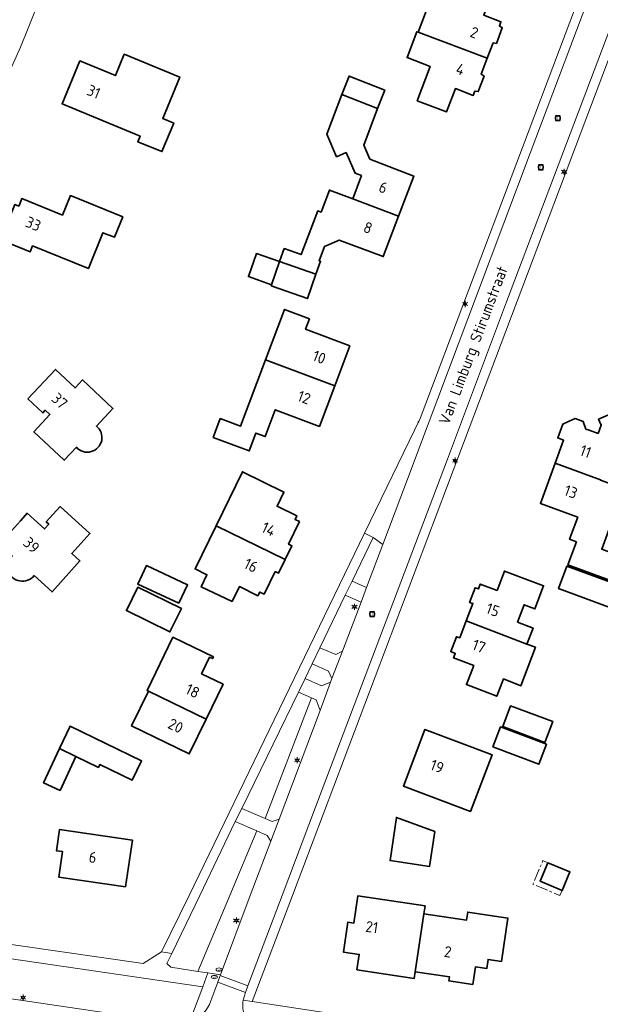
# Model space of a CAD drawing. Header units: metres. Extents: x 140853 to 145288, y 474558 to 480269.
# Tile 232 of 256: x 144000 to 144095, y 478232 to 478393. Entities that reach past the tile are written whole.
import ezdxf
from ezdxf.enums import TextEntityAlignment as Align

# ---------------------------------------------------------------- set-up
doc = ezdxf.new("R2010")
doc.units = ezdxf.units.M
doc.header["$MEASUREMENT"] = 0
doc.linetypes.add('AM-AS', pattern=[16, 10, -2, 2, -2])
for name, color, linetype, lineweight in [('B-WE-AM-AS_SPOOR_RAIL-G', 10, 'AM-AS', 18), ('B-WE-GR-BEPLANTING_CULTUUR_HEESTERS-G', 90, 'Continuous', 18), ('B-WE-GR-GRAS_KRUIDENRIJK-G', 80, 'Continuous', 18), ('B-WE-GR-GROENVOORZIENING-G', 80, 'Continuous', 18), ('B-WE-KL-ET_LS_OV_LICHTMAST-S', 190, 'Continuous', 18), ('B-WE-KL-WATER_PUT-S', 170, 'Continuous', 18), ('B-WE-OG-BEBOUWING-G', 7, 'Continuous', 35), ('B-WE-OG-BEBOUWING_HUISNUMMER-T18', 10, 'Continuous', 18), ('B-WE-OG-BEBOUWING_STRAATNAAM-T18', 10, 'Continuous', 18), ('B-WE-OG-TERREIN_ERF-G', 7, 'Continuous', 18), ('B-WE-RI-GWA_RIOOLPUT-S', 30, 'Continuous', 18), ('B-WE-VH-VERHARDING_ASFALT-G', 252, 'Continuous', 18), ('B-WE-VH-VERHARDING_BETONSTRAATSTEEN-G', 252, 'Continuous', 18), ('B-WE-VH-VERHARDING_STRAATBAKSTEEN-G', 252, 'Continuous', 18), ('B-WE-VH-VERHARDING_TEGEL-G', 252, 'Continuous', 18), ('X-XX-XX-ALGEMEEN-S', 7, 'Continuous', 18)]:
    doc.layers.add(name, color=color, linetype=linetype, lineweight=lineweight)
doc.styles.add('NLCS-ISO', font='txt')

# ---------------------------------------------------------------- blocks, each defined once
blk = doc.blocks.new('SIE-WEG_AFVALBAK_TYPE_01')
for radius in [0.25, 0.156]:
    blk.add_circle((0, 0), radius)
blk = doc.blocks.new('B-SIE-WEG_LICHTMAST-SO')
at = {"ltscale": 0.1}
for p, q in [((-1.1, 0.63), (-2.19, 1.27)), ((0, 1.27), (0, 2.53)), ((1.1, 0.63), (2.19, 1.27)), ((-1.1, -0.63), (-2.19, -1.27)), ((0, -1.27), (0, -2.53)), ((1.1, -0.63), (2.19, -1.27))]:
    blk.add_line(p, q, dxfattribs=at)
at = {"flags": 128}
for points in [[(-1.16, 0.5), (1.16, 0.5)], [(-1.16, -0.5), (1.16, -0.5)]]:
    blk.add_lwpolyline(points, dxfattribs=at)
at = {"ltscale": 0.1}
blk.add_circle((0, 0), 1.27, dxfattribs=at)
at = {"style": 'NLCS-ISO'}
blk.add_attdef('TYPE', text='', height=1.8, dxfattribs=at).set_placement((0, 2.53), align=Align.BOTTOM_CENTER)
blk = doc.blocks.new('SKL-WATERLEIDINGPUT-SO')
at = {"color": 0, "linetype": 'ByBlock', "lineweight": 18}
blk.add_ellipse((0, 0), major_axis=(2.5, 0), ratio=0.54, dxfattribs=at)
at = {"color": 0, "linetype": 'ByBlock', "lineweight": 18, "style": 'NLCS-ISO'}
blk.add_text('wl', height=1.8, dxfattribs=at).set_placement((0, 0), align=Align.MIDDLE_CENTER)
blk = doc.blocks.new('SRI-PUT_INSPECTIE-SO')
at = {"lineweight": -3, "flags": 128}
blk.add_lwpolyline([(-2, -2), (2, -2), (2, 2), (-2, 2)], close=True, dxfattribs=at)
at = {"lineweight": -3, "ltscale": 1.5}
blk.add_circle((0, 0), 2, dxfattribs=at)
at = {"ltscale": 0.1, "style": 'NLCS-ISO'}
blk.add_text('I', height=2.5, dxfattribs=at).set_placement((0, -0.01), align=Align.MIDDLE_CENTER)

msp = doc.modelspace()

# ---------------------------------------------------------------- linework, layer by layer
at = {"layer": 'B-WE-AM-AS_SPOOR_RAIL-G', "ltscale": 0.2, "flags": 128}
msp.add_lwpolyline([(144088.382, 478250.822), (144084.8, 478252.34), (144086.077, 478255.351), (144085.248, 478255.702), (144083.621, 478251.863), (144088.03, 478249.993), (144088.382, 478250.822)], close=True, dxfattribs=at)
at = {"layer": 'B-WE-GR-BEPLANTING_CULTUUR_HEESTERS-G', "ltscale": 0.2, "flags": 128}
for points in [[(144054.141, 478301.305), (144056.471, 478300.242), (144059.119, 478307.278), (144057.583, 478308.418), (144054.141, 478301.305)], [(144053.022, 478299.009), (144048.868, 478290.408), (144051.485, 478289.327), (144052.547, 478289.868), (144055.588, 478297.867), (144053.022, 478299.009)], [(144039.943, 478262.578), (144047.517, 478282.247), (144045.398, 478283.156), (144036.146, 478264.213), (144039.943, 478262.578)], [(144035.075, 478262.058), (144029.278, 478250), (144024.719, 478240.55), (144023.919, 478238.879), (144024.564, 478238.284), (144028.962, 478237.607), (144034.155, 478250), (144038.574, 478260.544), (144035.075, 478262.058)]]:
    msp.add_lwpolyline(points, close=True, dxfattribs=at)
at = {"layer": 'B-WE-GR-GRAS_KRUIDENRIJK-G', "ltscale": 0.2, "flags": 128}
for points in [[(144047.517, 478282.247), (144039.943, 478262.578), (144041.094, 478262.082), (144042.219, 478262.425), (144048.912, 478280.191), (144048.256, 478281.93), (144047.517, 478282.247)], [(144037.525, 478250), (144040.866, 478258.852), (144040.268, 478259.811), (144038.574, 478260.544), (144034.155, 478250), (144028.962, 478237.607), (144030.585, 478237.357), (144032.635, 478237.044), (144037.525, 478250)]]:
    msp.add_lwpolyline(points, close=True, dxfattribs=at)
msp.add_lwpolyline([(144023.574, 478229.42), (144024.744, 478229.287), (144024.744, 478229.287, 0.1169802), (144027.676, 478229.46), (144027.676, 478229.46), (144029.749, 478235.075), (144000, 478239.462), (143993.697, 478240.366), (143992.721, 478233.946), (144000, 478232.911), (144023.574, 478229.42)], format="xyb", close=True, dxfattribs=at)
at = {"layer": 'B-WE-GR-GROENVOORZIENING-G', "ltscale": 0.2, "flags": 128}
msp.add_lwpolyline([(144050.846, 478285.416), (144050.291, 478286.63), (144047.633, 478287.794), (144046.455, 478285.401), (144049.118, 478284.208), (144050.609, 478284.806), (144050.846, 478285.416)], close=True, dxfattribs=at)
at = {"layer": 'B-WE-OG-BEBOUWING-G', "ltscale": 0.2, "flags": 128}
for points in [[(144076.185, 478386.65), (144077.121, 478389.143), (144077.665, 478389.056), (144078.632, 478391.63), (144078.165, 478391.923), (144078.421, 478392.604), (144075.609, 478393.66), (144076.672, 478396.513), (144071.773, 478398.323), (144067.948, 478398.481), (144067.309, 478396.777), (144067.14, 478396.84), (144064.904, 478390.886), (144076.185, 478386.65)], [(144064.904, 478390.886), (144064.679, 478390.971), (144063.09, 478386.739), (144066.863, 478385.322), (144064.753, 478379.706), (144069.556, 478377.902), (144070.976, 478381.684), (144073.906, 478380.584), (144074.174, 478381.297), (144074.715, 478381.201), (144075.668, 478383.738), (144075.198, 478384.021), (144076.185, 478386.65), (144064.904, 478390.886)], [(144016.952, 478387.285), (144015.527, 478383.827), (144009.727, 478386.219), (144006.823, 478379.214), (144019.543, 478373.94), (144019.16, 478373.017), (144023.104, 478371.414), (144025.025, 478376.074), (144023.222, 478376.817), (144025.999, 478383.557), (144016.952, 478387.285)], [(144052.449, 478380.727), (144058.287, 478378.44), (144059.463, 478381.443), (144053.625, 478383.73), (144052.449, 478380.727)], [(144053.177, 478371.233), (144054.617, 478367.873), (144055.646, 478367.484), (144054.24, 478363.68), (144061.703, 478360.852), (144064.187, 478367.409), (144057.024, 478370.178), (144056.045, 478372.462), (144058.287, 478378.44), (144052.449, 478380.727), (144050.018, 478374.247), (144051.6, 478370.557), (144053.177, 478371.233)], [(144000, 478363.166), (143999.731, 478362.504), (143999.083, 478362.767), (143997.239, 478358.227), (143997.887, 478357.964), (143997.394, 478356.75), (144000, 478355.692), (144001.601, 478355.042), (144001.996, 478356.015), (144011.094, 478352.319), (144013.472, 478358.175), (144015.344, 478357.415), (144016.698, 478360.75), (144008.156, 478364.22), (144006.865, 478361.042), (144000.232, 478363.736), (144000, 478363.166)], [(144061.703, 478360.852), (144054.24, 478363.68), (144050.423, 478365.126), (144049.059, 478361.526), (144048.517, 478361.732), (144045.817, 478354.606), (144043.051, 478355.574), (144042.308, 478353.45), (144048.236, 478351.375), (144048.979, 478353.5), (144048.743, 478353.582), (144049.622, 478355.903), (144052.02, 478356.973), (144059.209, 478354.27), (144061.703, 478360.852)], [(144040.986, 478349.675), (144042.308, 478353.45), (144038.533, 478354.772), (144037.211, 478350.996), (144040.986, 478349.675)], [(144042.308, 478353.45), (144040.986, 478349.675), (144040.927, 478349.505), (144046.855, 478347.43), (144048.236, 478351.375), (144042.308, 478353.45)], [(144051.286, 478333.18), (144053.744, 478339.702), (144046.539, 478342.417), (144047.177, 478344.111), (144043.087, 478345.652), (144039.991, 478337.437), (144051.286, 478333.18)], [(144039.991, 478337.437), (144035.9, 478326.582), (144032.616, 478327.82), (144031.466, 478324.77), (144037.342, 478322.555), (144038.439, 478325.465), (144039.946, 478324.897), (144041.596, 478329.276), (144048.792, 478326.564), (144051.286, 478333.18), (144039.991, 478337.437)], [(144087.273, 478320.557), (144094.662, 478317.854), (144094.644, 478317.804), (144097.384, 478316.802), (144099.386, 478322.158), (144100.376, 478322.59), (144099.101, 478325.511), (144099.064, 478325.495), (144097.504, 478329.102), (144097.117, 478328.928), (144097.11, 478328.944), (144094.359, 478327.759), (144094.793, 478326.778), (144094.273, 478325.416), (144092.83, 478325.923), (144092.282, 478326.116), (144091.83, 478327.369), (144090.548, 478327.824), (144089.536, 478327.434), (144089.547, 478327.406), (144088.499, 478326.941), (144087.673, 478324.67), (144088.645, 478324.303), (144087.273, 478320.557)], [(144094.662, 478317.854), (144087.273, 478320.557), (144084.864, 478313.972), (144090.936, 478311.736), (144089.605, 478308.124), (144090.731, 478307.709), (144089.353, 478303.965), (144100.579, 478299.831), (144102.065, 478303.866), (144094.871, 478306.498), (144098.492, 478316.397), (144097.459, 478316.775), (144097.384, 478316.802), (144094.644, 478317.804), (144094.662, 478317.854)], [(144043.202, 478304.831), (144044.298, 478307.062), (144043.775, 478307.311), (144045.543, 478311.029), (144044.823, 478311.379), (144045.107, 478311.963), (144041.887, 478313.527), (144043.015, 478315.848), (144036.22, 478319.149), (144031.926, 478310.308), (144043.202, 478304.831)], [(144031.926, 478310.308), (144028.517, 478303.291), (144030.441, 478302.356), (144029.507, 478300.364), (144034.554, 478297.996), (144035.732, 478300.403), (144038.768, 478298.917), (144039.054, 478299.501), (144039.772, 478299.149), (144041.586, 478302.855), (144042.106, 478302.599), (144043.202, 478304.831), (144031.926, 478310.308)], [(144025.883, 478297.679), (144027.294, 478300.685), (144020.576, 478303.836), (144019.166, 478300.831), (144025.883, 478297.679)], [(144083.633, 478301.2), (144078.981, 478302.95), (144077.791, 478299.787), (144075.03, 478300.825), (144074.731, 478300.03), (144074.188, 478300.234), (144073.288, 478297.837), (144073.829, 478297.64), (144072.746, 478294.812), (144082.655, 478291.024), (144083.653, 478293.651), (144081.129, 478294.609), (144082.204, 478297.439), (144083.945, 478296.778), (144085.375, 478300.544), (144083.633, 478301.2)], [(144098.98, 478300.148), (144089.173, 478303.759), (144087.822, 478300.09), (144097.63, 478296.479), (144098.98, 478300.148)], [(144019.179, 478300.309), (144017.304, 478296.499), (144024.413, 478293.008), (144026.285, 478296.812), (144019.179, 478300.309)], [(144084.043, 478290.497), (144082.655, 478291.024), (144072.746, 478294.812), (144071.69, 478292.056), (144071.141, 478292.224), (144070.223, 478289.797), (144070.966, 478289.51), (144070.693, 478288.774), (144073.98, 478287.511), (144072.774, 478284.414), (144077.73, 478282.502), (144078.82, 478285.329), (144081.663, 478284.232), (144084.043, 478290.497)], [(144030.324, 478278.783), (144033.087, 478284.463), (144029.571, 478286.173), (144030.887, 478288.88), (144031.364, 478288.648), (144031.504, 478288.936), (144024.894, 478292.151), (144020.675, 478283.476), (144020.909, 478283.362), (144030.324, 478278.783)], [(144020.909, 478283.362), (144018.146, 478277.681), (144027.561, 478273.102), (144030.324, 478278.783), (144020.909, 478283.362)], [(144079.971, 478280.964), (144078.722, 478277.602), (144085.599, 478274.975), (144086.871, 478278.401), (144079.971, 478280.964)], [(144012.728, 478270.909), (144012.951, 478271.367), (144018.239, 478268.796), (144019.774, 478271.952), (144008.128, 478277.616), (144006.37, 478274.001), (144009.034, 478272.705), (144012.728, 478270.909)], [(144073.474, 478263.7), (144076.972, 478272.951), (144066.01, 478277.096), (144062.514, 478267.851), (144073.474, 478263.7)], [(144077.106, 478274.236), (144084.589, 478271.407), (144085.827, 478274.681), (144078.344, 478277.51), (144077.106, 478274.236)], [(144006.37, 478274.001), (144003.794, 478268.395), (144006.497, 478267.153), (144009.034, 478272.705), (144006.37, 478274.001)], [(144067.62, 478260.434), (144061.372, 478262.745), (144060.323, 478255.685), (144066.772, 478254.727), (144067.62, 478260.434)], [(144017.142, 478251.393), (144018.275, 478259.029), (144006.405, 478260.791), (144005.889, 478257.309), (144006.878, 478257.162), (144006.261, 478253.008), (144017.142, 478251.393)], [(144086.077, 478255.351), (144084.8, 478252.34), (144088.382, 478250.822), (144089.658, 478253.832), (144086.077, 478255.351)], [(144065.834, 478247.014), (144066.029, 478248.32), (144055.08, 478249.955), (144054.414, 478245.494), (144053.435, 478245.641), (144052.705, 478240.755), (144055.286, 478240.369), (144054.913, 478237.867), (144064.269, 478236.47), (144064.431, 478237.557), (144065.834, 478247.014)], [(144065.834, 478247.014), (144064.431, 478237.557), (144070.003, 478236.725), (144069.905, 478236.073), (144073.812, 478235.489), (144074.239, 478238.347), (144076.098, 478238.07), (144076.32, 478239.553), (144078.496, 478239.228), (144079.552, 478246.3), (144073.011, 478247.277), (144072.816, 478245.971), (144065.834, 478247.014)]]:
    msp.add_lwpolyline(points, close=True, dxfattribs=at)
for points in [[(144001.235, 478331.049), (144003.68, 478328.764), (144004.076, 478329.188), (144004.829, 478328.485), (144002.209, 478325.68), (144007.158, 478321.03), (144009.144, 478323.143), (144009.144, 478323.143, 1.0883849), (144012.41, 478326.62), (144012.41, 478326.62), (144015.101, 478329.484), (144010.153, 478334.133), (144008.927, 478332.829), (144005.713, 478335.849), (144001.235, 478331.049)], [(144002.24, 478302.199), (144005.174, 478299.545), (144009.732, 478304.591), (144008.389, 478305.804), (144011.345, 478309.076), (144006.486, 478313.466), (144004.228, 478310.967), (144004.644, 478310.599), (144003.947, 478309.827), (144001.11, 478312.385), (144000, 478311.154), (143996.559, 478307.336), (143998.68, 478305.418), (143998.68, 478305.418, 1.069923), (144002.24, 478302.199)]]:
    msp.add_lwpolyline(points, format="xyb", close=True, dxfattribs=at)
at = {"layer": 'B-WE-OG-TERREIN_ERF-G', "ltscale": 0.2, "flags": 128}
for points in [[(143994.312, 478242.598), (144000, 478241.782), (144020.026, 478238.915), (144023.015, 478240.818), (144027.55, 478250), (144056.155, 478309.109), (144065.218, 478327.838), (144104.664, 478432.337)], [(144113.158, 478431.957), (144069.709, 478316.904), (144044.379, 478250), (144037.821, 478232.674), (144072.455, 478227.44), (144115.755, 478220.64)], [(144009.845, 478413.164), (144001.189, 478391.264), (144000, 478388.442), (143998.593, 478385.308)], [(144075.609, 478393.66), (144078.421, 478392.604), (144078.165, 478391.923), (144078.632, 478391.63), (144077.665, 478389.056), (144077.121, 478389.143), (144076.185, 478386.65), (144075.198, 478384.021), (144075.668, 478383.738), (144074.715, 478381.201), (144074.174, 478381.297), (144073.906, 478380.584), (144070.976, 478381.684), (144069.556, 478377.902), (144064.753, 478379.706), (144066.863, 478385.322), (144063.09, 478386.739), (144064.679, 478390.971), (144064.904, 478390.886), (144064.904, 478390.886), (144067.14, 478396.84)], [(144009.144, 478323.143), (144007.158, 478321.03), (144002.209, 478325.68), (144004.829, 478328.485), (144004.076, 478329.188), (144003.68, 478328.764), (144001.235, 478331.049), (144005.713, 478335.849), (144008.927, 478332.829), (144010.153, 478334.133), (144015.101, 478329.484), (144012.41, 478326.62)], [(144100.579, 478299.831), (144089.353, 478303.965), (144090.731, 478307.709), (144089.605, 478308.124), (144090.936, 478311.736), (144084.864, 478313.972), (144087.273, 478320.557), (144088.645, 478324.303), (144087.673, 478324.67), (144088.499, 478326.941), (144089.547, 478327.406), (144089.536, 478327.434), (144090.548, 478327.824), (144091.83, 478327.369), (144092.282, 478326.116), (144092.83, 478325.923), (144094.273, 478325.416), (144094.793, 478326.778), (144094.359, 478327.759), (144097.11, 478328.944)], [(143998.68, 478305.418), (143996.559, 478307.336), (144000, 478311.154), (144001.11, 478312.385), (144003.947, 478309.827), (144004.644, 478310.599), (144004.228, 478310.967), (144006.486, 478313.466), (144011.345, 478309.076), (144008.389, 478305.804), (144009.732, 478304.591), (144005.174, 478299.545), (144002.24, 478302.199)]]:
    msp.add_lwpolyline(points, dxfattribs=at)
for points in [[(144016.952, 478387.285), (144025.999, 478383.557), (144023.222, 478376.817), (144025.025, 478376.074), (144023.104, 478371.414), (144019.16, 478373.017), (144019.543, 478373.94), (144006.823, 478379.214), (144009.727, 478386.219), (144015.527, 478383.827), (144016.952, 478387.285)], [(144054.24, 478363.68), (144055.646, 478367.484), (144054.617, 478367.873), (144053.177, 478371.233), (144051.6, 478370.557), (144050.018, 478374.247), (144052.449, 478380.727), (144053.625, 478383.73), (144059.463, 478381.443), (144058.287, 478378.44), (144056.045, 478372.462), (144057.024, 478370.178), (144064.187, 478367.409), (144061.703, 478360.852), (144059.209, 478354.27), (144052.02, 478356.973), (144049.622, 478355.903), (144048.743, 478353.582), (144048.979, 478353.5), (144048.236, 478351.375), (144046.855, 478347.43), (144040.927, 478349.505), (144040.986, 478349.675), (144037.211, 478350.996), (144038.533, 478354.772), (144042.308, 478353.45), (144043.051, 478355.574), (144045.817, 478354.606), (144048.517, 478361.732), (144049.059, 478361.526), (144050.423, 478365.126), (144054.24, 478363.68)], [(144000, 478355.692), (143997.394, 478356.75), (143997.887, 478357.964), (143997.239, 478358.227), (143999.083, 478362.767), (143999.731, 478362.504), (144000, 478363.166), (144000.232, 478363.736), (144006.865, 478361.042), (144008.156, 478364.22), (144016.698, 478360.75), (144015.344, 478357.415), (144013.472, 478358.175), (144011.094, 478352.319), (144001.996, 478356.015), (144001.601, 478355.042), (144000, 478355.692)], [(144053.744, 478339.702), (144051.286, 478333.18), (144048.792, 478326.564), (144041.596, 478329.276), (144039.946, 478324.897), (144038.439, 478325.465), (144037.342, 478322.555), (144031.466, 478324.77), (144032.616, 478327.82), (144035.9, 478326.582), (144039.991, 478337.437), (144043.087, 478345.652), (144047.177, 478344.111), (144046.539, 478342.417), (144053.744, 478339.702)], [(144031.926, 478310.308), (144036.22, 478319.149), (144043.015, 478315.848), (144041.887, 478313.527), (144045.107, 478311.963), (144044.823, 478311.379), (144045.543, 478311.029), (144043.775, 478307.311), (144044.298, 478307.062), (144043.202, 478304.831), (144042.106, 478302.599), (144041.586, 478302.855), (144039.772, 478299.149), (144039.054, 478299.501), (144038.768, 478298.917), (144035.732, 478300.403), (144034.554, 478297.996), (144029.507, 478300.364), (144030.441, 478302.356), (144028.517, 478303.291), (144031.926, 478310.308)], [(144025.883, 478297.679), (144019.166, 478300.831), (144020.576, 478303.836), (144027.294, 478300.685), (144025.883, 478297.679)], [(144082.655, 478291.024), (144084.043, 478290.497), (144081.663, 478284.232), (144078.82, 478285.329), (144077.73, 478282.502), (144072.774, 478284.414), (144073.98, 478287.511), (144070.693, 478288.774), (144070.966, 478289.51), (144070.223, 478289.797), (144071.141, 478292.224), (144071.69, 478292.056), (144072.746, 478294.812), (144073.829, 478297.64), (144073.288, 478297.837), (144074.188, 478300.234), (144074.731, 478300.03), (144075.03, 478300.825), (144077.791, 478299.787), (144078.981, 478302.95), (144083.633, 478301.2), (144085.375, 478300.544), (144083.945, 478296.778), (144082.204, 478297.439), (144081.129, 478294.609), (144083.653, 478293.651), (144082.655, 478291.024)], [(144098.98, 478300.148), (144097.63, 478296.479), (144087.822, 478300.09), (144089.173, 478303.759), (144098.98, 478300.148)], [(144019.179, 478300.309), (144026.285, 478296.812), (144024.413, 478293.008), (144017.304, 478296.499), (144019.179, 478300.309)], [(144020.909, 478283.362), (144020.675, 478283.476), (144024.894, 478292.151), (144031.504, 478288.936), (144031.364, 478288.648), (144030.887, 478288.88), (144029.571, 478286.173), (144033.087, 478284.463), (144030.324, 478278.783), (144027.561, 478273.102), (144018.146, 478277.681), (144020.909, 478283.362)], [(144079.971, 478280.964), (144086.871, 478278.401), (144085.599, 478274.975), (144078.722, 478277.602), (144079.971, 478280.964)], [(144009.034, 478272.705), (144006.497, 478267.153), (144003.794, 478268.395), (144006.37, 478274.001), (144008.128, 478277.616), (144019.774, 478271.952), (144018.239, 478268.796), (144012.951, 478271.367), (144012.728, 478270.909), (144009.034, 478272.705)], [(144073.474, 478263.7), (144062.514, 478267.851), (144066.01, 478277.096), (144076.972, 478272.951), (144073.474, 478263.7)], [(144077.106, 478274.236), (144078.344, 478277.51), (144085.827, 478274.681), (144084.589, 478271.407), (144077.106, 478274.236)], [(144067.62, 478260.434), (144066.772, 478254.727), (144060.323, 478255.685), (144061.372, 478262.745), (144067.62, 478260.434)], [(144017.142, 478251.393), (144006.261, 478253.008), (144006.878, 478257.162), (144005.889, 478257.309), (144006.405, 478260.791), (144018.275, 478259.029), (144017.142, 478251.393)], [(144088.382, 478250.822), (144084.8, 478252.34), (144086.077, 478255.351), (144089.658, 478253.832), (144088.382, 478250.822)], [(144064.431, 478237.557), (144064.269, 478236.47), (144054.913, 478237.867), (144055.286, 478240.369), (144052.705, 478240.755), (144053.435, 478245.641), (144054.414, 478245.494), (144055.08, 478249.955), (144066.029, 478248.32), (144065.834, 478247.014), (144072.816, 478245.971), (144073.011, 478247.277), (144079.552, 478246.3), (144078.496, 478239.228), (144076.32, 478239.553), (144076.098, 478238.07), (144074.239, 478238.347), (144073.812, 478235.489), (144069.905, 478236.073), (144070.003, 478236.725), (144064.431, 478237.557)]]:
    msp.add_lwpolyline(points, close=True, dxfattribs=at)
for points in [[(144012.41, 478326.62, -1.0883849), (144009.144, 478323.143)], [(144002.24, 478302.199, -1.069923), (143998.68, 478305.418)]]:
    msp.add_lwpolyline(points, format="xyb", dxfattribs=at)
at = {"layer": 'B-WE-VH-VERHARDING_ASFALT-G', "ltscale": 0.2, "flags": 128}
msp.add_lwpolyline([(143938.535, 478241.794), (143936.185, 478242.137), (143924.821, 478243.797), (143923.911, 478243.925), (143916.832, 478244.958), (143915.929, 478239.065), (143931.85, 478236.776), (143949.72, 478234.196), (143949.736, 478234.194), (144000, 478226.891), (144022.743, 478223.553), (144023.574, 478229.42), (144000, 478232.911), (143992.721, 478233.946), (143989.666, 478234.379), (143971.49, 478237.051), (143959.598, 478238.745), (143955.628, 478239.337), (143938.535, 478241.794)], close=True, dxfattribs=at)
at = {"layer": 'B-WE-VH-VERHARDING_BETONSTRAATSTEEN-G', "ltscale": 0.2, "flags": 128}
msp.add_lwpolyline([(144037.142, 478235.226), (144032.586, 478236.913), (144032.197, 478235.828), (144036.733, 478234.135), (144037.142, 478235.226)], close=True, dxfattribs=at)
at = {"layer": 'B-WE-VH-VERHARDING_STRAATBAKSTEEN-G', "ltscale": 0.2, "flags": 128}
for points in [[(144113.158, 478431.957), (144115.331, 478433.53), (144112.06, 478433.667), (144110.749, 478430.079), (144110.323, 478428.95), (144100.081, 478401.781), (144079.34, 478346.883), (144069.688, 478321.227), (144049.22, 478267.303), (144042.705, 478250), (144037.142, 478235.226), (144036.733, 478234.135), (144036.554, 478233.625), (144036.36, 478232.907), (144037.821, 478232.674), (144044.379, 478250), (144069.709, 478316.904), (144113.158, 478431.957)], [(143998.372, 478395.89), (143996.893, 478392.083), (143990.839, 478377.467), (143988.586, 478371.906), (143987.361, 478368.874), (143983.469, 478359.633), (143981.766, 478355.624), (143985.628, 478353.416), (143985.678, 478353.591), (143998.593, 478385.308), (144000, 478388.442), (144001.189, 478391.264), (144009.845, 478413.164), (144017.258, 478431.402), (144015.088, 478432.042), (144013.179, 478432.569), (144011.837, 478429.505), (144005.846, 478414.322), (144004.68, 478411.663), (144000, 478399.961), (143998.372, 478395.89)], [(144057.583, 478308.418), (144056.155, 478309.109), (144027.55, 478250), (144023.015, 478240.818), (144024.719, 478240.55), (144029.278, 478250), (144035.075, 478262.058), (144036.146, 478264.213), (144045.398, 478283.156), (144045.454, 478283.27), (144046.455, 478285.401), (144047.633, 478287.794), (144048.868, 478290.408), (144053.022, 478299.009), (144054.141, 478301.305), (144057.583, 478308.418)], [(144056.471, 478300.242), (144054.141, 478301.305), (144053.022, 478299.009), (144055.588, 478297.867), (144056.471, 478300.242)], [(144047.633, 478287.794), (144050.291, 478286.63), (144050.846, 478285.416), (144052.547, 478289.868), (144051.485, 478289.327), (144048.868, 478290.408), (144047.633, 478287.794)], [(144046.455, 478285.401), (144045.454, 478283.27), (144045.398, 478283.156), (144047.517, 478282.247), (144048.256, 478281.93), (144048.912, 478280.191), (144050.609, 478284.806), (144049.118, 478284.208), (144046.455, 478285.401)], [(144036.146, 478264.213), (144035.075, 478262.058), (144038.574, 478260.544), (144040.268, 478259.811), (144040.866, 478258.852), (144042.219, 478262.425), (144041.094, 478262.082), (144039.943, 478262.578), (144036.146, 478264.213)]]:
    msp.add_lwpolyline(points, close=True, dxfattribs=at)
for points in [[(144056.155, 478309.109), (144057.583, 478308.418), (144059.119, 478307.278), (144064.088, 478320.401), (144064.949, 478322.717), (144074.592, 478348.297), (144083.156, 478371.16), (144095.339, 478403.467), (144105.48, 478430.427), (144105.566, 478430.667), (144105.973, 478431.81), (144106.15, 478432.237), (144106.15, 478432.237, 0.1184333), (144106.511, 478433.899), (144106.511, 478433.899), (144103.649, 478434.019), (144104.664, 478432.337), (144065.218, 478327.838), (144056.155, 478309.109)], [(144036.36, 478232.907), (144036.554, 478233.625), (144036.733, 478234.135), (144032.197, 478235.828), (144031.08, 478232.799), (144031.08, 478232.799, -0.2406931), (144027.676, 478229.46), (144027.676, 478229.46, -0.1169802), (144024.744, 478229.287), (144024.744, 478229.287), (144023.9, 478223.364), (144038.018, 478221.333), (144039.003, 478227.554), (144039.003, 478227.554, -0.1417811), (144036.655, 478230.263), (144036.655, 478230.263, -0.1433315), (144036.36, 478232.907)]]:
    msp.add_lwpolyline(points, format="xyb", close=True, dxfattribs=at)
msp.add_lwpolyline([(144095.339, 478403.467), (144083.156, 478371.16), (144074.592, 478348.297), (144064.949, 478322.717), (144064.088, 478320.401), (144059.119, 478307.278), (144056.471, 478300.242), (144055.588, 478297.867), (144052.547, 478289.868), (144050.846, 478285.416), (144050.609, 478284.806), (144048.912, 478280.191), (144042.219, 478262.425), (144040.866, 478258.852), (144040.866, 478258.852), (144037.525, 478250), (144032.635, 478237.044), (144032.586, 478236.913), (144037.142, 478235.226), (144042.705, 478250), (144049.22, 478267.303), (144069.688, 478321.227), (144079.34, 478346.883), (144100.081, 478401.781)], dxfattribs=at)
at = {"layer": 'B-WE-VH-VERHARDING_TEGEL-G', "ltscale": 0.2, "flags": 128}
msp.add_lwpolyline([(143993.697, 478240.366), (144000, 478239.462), (144029.749, 478235.075), (144030.585, 478237.357), (144028.962, 478237.607), (144024.564, 478238.284), (144023.919, 478238.879), (144024.719, 478240.55), (144023.015, 478240.818), (144020.026, 478238.915), (144000, 478241.782), (143994.312, 478242.598)], dxfattribs=at)
for points in [[(144031.08, 478232.799), (144032.197, 478235.828), (144032.586, 478236.913), (144032.635, 478237.044), (144030.585, 478237.357), (144029.749, 478235.075), (144027.676, 478229.46), (144027.676, 478229.46, 0.2406931), (144031.08, 478232.799)], [(144072.705, 478224.816), (144115.349, 478218.199), (144115.755, 478220.64), (144072.455, 478227.44), (144037.821, 478232.674), (144036.36, 478232.907), (144036.36, 478232.907, 0.1433315), (144036.655, 478230.263), (144036.655, 478230.263), (144067.49, 478225.631), (144067.055, 478223.102), (144072.333, 478222.341), (144072.705, 478224.816)]]:
    msp.add_lwpolyline(points, format="xyb", close=True, dxfattribs=at)

# ---------------------------------------------------------------- block references
at = {"layer": 'B-WE-KL-ET_LS_OV_LICHTMAST-S', "xscale": 0.2, "yscale": 0.2, "zscale": 0.2}
for p in [(144088.729, 478368.113), (144072.564, 478346.528), (144070.932, 478320.969), (144054.53, 478297.114), (144045.169, 478272.07), (144035.243, 478245.918), (144000.446, 478233.333)]:
    msp.add_blockref('B-SIE-WEG_LICHTMAST-SO', p, dxfattribs=at)
at = {"layer": 'B-WE-KL-WATER_PUT-S', "xscale": 0.2, "yscale": 0.2, "zscale": 0.2}
for p in [(144031.642, 478236.673), (144032.432, 478237.893)]:
    msp.add_blockref('SKL-WATERLEIDINGPUT-SO', p, dxfattribs=at)
at = {"layer": 'B-WE-RI-GWA_RIOOLPUT-S', "xscale": 0.2, "yscale": 0.2, "zscale": 0.2}
for p in [(144087.699, 478376.856), (144084.921, 478368.85), (144057.403, 478295.903)]:
    msp.add_blockref('SRI-PUT_INSPECTIE-SO', p, dxfattribs=at)
at = {"layer": 'X-XX-XX-ALGEMEEN-S', "xscale": 0.2, "yscale": 0.2, "zscale": 0.2}
msp.add_blockref('SIE-WEG_AFVALBAK_TYPE_01', (144064.952, 478327.283), dxfattribs=at)

# ---------------------------------------------------------------- texts
at = {"layer": 'B-WE-OG-BEBOUWING_HUISNUMMER-T18', "style": 'NLCS-ISO'}
for s, rotation, p in [('2', 339.4, (144074.064, 478390.843)), ('4', 339.4, (144071.807, 478384.833)), ('31', 337.5, (144011.97, 478381.185)), ('6', 339.3, (144059.204, 478365.548)), ('33', 337.9, (144002.117, 478359.608)), ('8', 339.3, (144056.716, 478358.979)), ('10', 339.3, (144048.772, 478337.851)), ('37', 317, (144006.399, 478330.72)), ('12', 339.3, (144046.296, 478331.282)), ('11', 339.9, (144092.234, 478322.475)), ('13', 339.9, (144089.825, 478315.89)), ('14', 334.6, (144040.521, 478309.782)), ('39', 318, (144001.805, 478307.182)), ('16', 333.9, (144037.629, 478303.87)), ('15', 339.4, (144077.098, 478296.605)), ('17', 339.3, (144074.836, 478290.686)), ('18', 334.1, (144028.109, 478283.373)), ('20', 334.1, (144025.345, 478277.692)), ('19', 339.3, (144068.003, 478271.059)), ('6', 351.5, (144011.815, 478256.227)), ('21', 351.5, (144057.359, 478244.837)), ('2', 351.5, (144069.761, 478240.805))]:
    msp.add_text(s, height=1.8, rotation=rotation, dxfattribs=at).set_placement(p, align=Align.MIDDLE_CENTER)
at = {"layer": 'B-WE-OG-BEBOUWING_STRAATNAAM-T18', "style": 'NLCS-ISO'}
msp.add_text('Van Limburg Stirumstraat', height=1.8, rotation=69.3, dxfattribs=at).set_placement((144073.885, 478339.796), align=Align.MIDDLE_CENTER)

doc.saveas('drawing.dxf')
